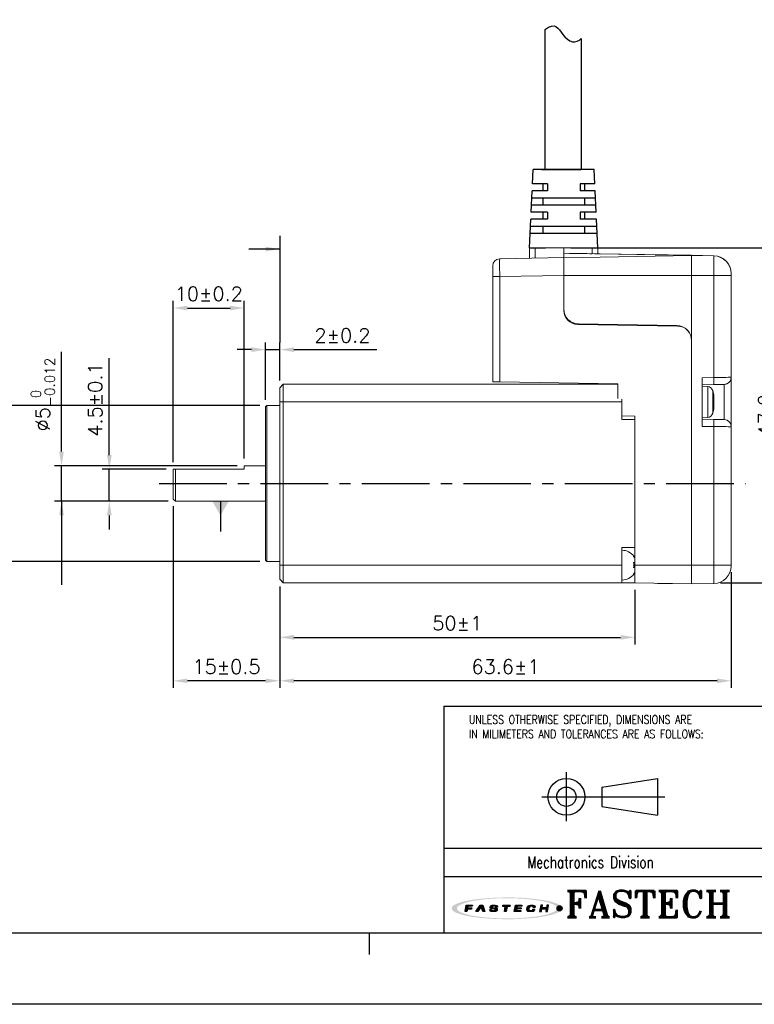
# Model space of a CAD drawing. Header units: millimetres. Extents: x 0 to 297, y 0 to 210.
# Tile 2 of 4: x 99 to 203, y 0 to 139. Entities that reach past the tile are written whole.
import ezdxf

# ---------------------------------------------------------------- set-up
doc = ezdxf.new("R2010")
doc.units = ezdxf.units.MM
doc.header["$PDSIZE"] = -1
doc.linetypes.add('CENTER2', pattern=[28.575, 19.05, -3.175, 3.175, -3.175])
for name, color, linetype in [('LAYER_2', 1, 'Continuous'), ('LAYER_4', 3, 'Continuous'), ('SHEET', 1, 'Continuous')]:
    doc.layers.add(name, color=color, linetype=linetype)
doc.styles.add('SHEET1', font='ROMANS.SHX', dxfattribs={"width": 0.8, "height": 3})
doc.styles.add('SHEET3', font='ROMANT.SHX', dxfattribs={"height": 3})
doc.styles.get("Standard").update_dxf_attribs({"font": 'txt.shx', "bigfont": 'whgtxt.shx'})
doc.dimstyles.new('ISO-25', dxfattribs={"dimtxt": 2.5, "dimasz": 2.5, "dimexe": 1.25, "dimexo": 0.625, "dimtad": 1, "dimtxsty": 'Standard', "dimcen": 2.5, "dimadec": 0, "dimazin": 0, "dimtfac": 1, "dimtmove": 0, "dimatfit": 3, "dimfxl": 0, "dimarcsym": 0})

# ---------------------------------------------------------------- blocks, each defined once
blk = doc.blocks.new('AI9-BLK2')
at = {"layer": 'LAYER_4'}
h = blk.add_hatch(color=12, dxfattribs=at)
edge = h.paths.add_edge_path()
edge.add_spline(control_points=[(66.5, 0), (66.5, -3.5), (61.3, -5.3), (58.7, -6.3), (52, -8.8), (44.8, -10), (37.7, -11), (17.3, -13.9), (-3.7, -14.1), (-24.3, -12.5), (-32.9, -11.8), (-41.6, -10.8), (-50, -8.9), (-54.9, -7.7), (-60.6, -6.4), (-64.7, -3.2), (-73, 3.4), (-52.4, 8.3), (-49.2, 9), (-40.6, 10.9), (-31.8, 11.9), (-23.1, 12.6), (-12.4, 13.4), (-1.5, 13.6), (9.2, 13.3), (19.1, 13), (29, 12.3), (38.8, 10.9), (45.7, 9.9), (52.7, 8.7), (59.3, 6.1), (61.8, 5.2), (66.5, 3.3), (66.5, 0), (66.6, -0.8), (73.6, -0.7), (73.6, 0), (73.5, 3.5), (68.7, 5.4), (66.1, 6.4), (59.6, 9), (52.6, 10.3), (45.8, 11.3), (24.9, 14.6), (3.4, 15.1), (-17.7, 14), (-27.4, 13.6), (-37.2, 12.7), (-46.8, 11.2), (-53.5, 10.1), (-60.4, 8.7), (-66.7, 6.1), (-69.1, 5.1), (-73.9, 3.1), (-73.6, -0.3), (-73.4, -3.7), (-68.1, -5.6), (-65.5, -6.6), (-58.9, -9.2), (-51.8, -10.4), (-44.8, -11.5), (-35, -13), (-25, -13.7), (-15.1, -14.2), (5.8, -15), (27.1, -14.4), (47.8, -11), (54.2, -9.9), (60.6, -8.6), (66.6, -6.1), (69.1, -5.1), (73.5, -3.2), (73.6, 0), (73.6, 0.8), (66.6, 0.9), (66.5, 0)], knot_values=[0, 0, 0, 0, 1, 1, 1, 2, 2, 2, 3, 3, 3, 4, 4, 4, 5, 5, 5, 6, 6, 6, 7, 7, 7, 8, 8, 8, 9, 9, 9, 10, 10, 10, 11, 11, 11, 12, 12, 12, 13, 13, 13, 14, 14, 14, 15, 15, 15, 16, 16, 16, 17, 17, 17, 18, 18, 18, 19, 19, 19, 20, 20, 20, 21, 21, 21, 22, 22, 22, 23, 23, 23, 24, 24, 24, 25, 25, 25, 25], degree=3, periodic=0)
blk = doc.blocks.new('AI9-BLK1')
at = {"layer": 'LAYER_4', "color": 7}
blk.add_blockref('AI9-BLK2', (0, 0), dxfattribs=at)
blk = doc.blocks.new('AI9-BLK3')
at = {"layer": 'LAYER_2'}
for points in [[(-55.6, -4.3), (-54.1, 4.2), (-45.8, 4.1), (-46, 2.8), (-51.9, 2.8), (-52.2, 0.7), (-46.8, 0.6), (-47, -0.8), (-52.4, -0.8), (-53.1, -4.3)], [(-41.4, -4.2), (-35.7, 4.2), (-32.1, 4.2), (-29.5, -4.1), (-32.2, -4.1), (-34.2, 2.7), (-38.7, -4.2)], [(-5.3, 4.2), (4.3, 4.1), (4.1, 2.7), (0.4, 2.7), (-0.8, -4.2), (-3.2, -4.2), (-2.1, 2.7), (-5.6, 2.7)], [(11.4, 4.2), (20, 4.1), (19.8, 2.8), (13.7, 2.8), (13.4, 0.8), (19, 0.7), (18.8, -0.6), (13.1, -0.6), (12.7, -2.7), (18.7, -2.8), (18.5, -4.2), (9.9, -4.2)], [(45, 4.2), (43.5, -4.1), (46, -4.2), (46.6, -0.6), (52.3, -0.7), (51.7, -4.2), (54.1, -4.2), (55.6, 4.2), (53.1, 4.2), (52.5, 0.8), (46.9, 0.8), (47.5, 4.2)]]:
    blk.add_hatch(color=12, dxfattribs=at).paths.add_polyline_path(points)
h = blk.add_hatch(color=12, dxfattribs=at)
edge = h.paths.add_edge_path()
edge.add_spline(control_points=[(-15.2, -1.5), (-15.2, -2.9), (-16.3, -2.9), (-17.5, -2.9), (-17.7, -2.9), (-18.2, -2.9), (-18.5, -2.9), (-20, -2.9), (-20.4, -2.7), (-20.4, -2.1), (-20.4, -1.9), (-20.4, -1.4), (-20.4, -1.4), (-20.4, -1.4), (-22.9, -1.4), (-22.9, -1.4), (-22.9, -1.4), (-22.9, -2.3), (-22.9, -2.5), (-22.9, -3.9), (-21.3, -4.3), (-19.8, -4.3), (-19.5, -4.3), (-17.1, -4.3), (-16.9, -4.3), (-14.1, -4.3), (-12.8, -3.1), (-12.8, -1.8), (-12.8, -1.7), (-12.8, -1.1), (-12.8, -1), (-12.8, 0.2), (-14.1, 0.7), (-16.1, 0.7), (-16.3, 0.7), (-17.5, 0.7), (-17.7, 0.7), (-19.1, 0.7), (-19.7, 0.9), (-19.6, 1.9), (-19.5, 2.9), (-18.4, 2.9), (-17.8, 2.9), (-17.6, 2.9), (-16.5, 2.9), (-16.2, 2.9), (-15, 2.9), (-14.8, 2.6), (-14.8, 2.3), (-14.8, 2.1), (-14.9, 1.7), (-14.9, 1.7), (-14.9, 1.7), (-12.3, 1.6), (-12.3, 1.6), (-12.3, 1.6), (-12.3, 2.6), (-12.3, 2.8), (-12.3, 3.9), (-14.1, 4.3), (-15.7, 4.3), (-16.8, 4.3), (-17.9, 4.3), (-18.2, 4.3), (-20.4, 4.3), (-22, 3.6), (-22.1, 2), (-22.1, 1.8), (-22.1, 1.3), (-22.1, 1.1), (-22.2, -0.1), (-20.7, -0.6), (-19.2, -0.6), (-19, -0.6), (-17.3, -0.7), (-17.1, -0.7), (-15.5, -0.7), (-15.2, -1.1), (-15.2, -1.5)], knot_values=[0, 0, 0, 0, 1, 1, 1, 2, 2, 2, 3, 3, 3, 4, 4, 4, 5, 5, 5, 6, 6, 6, 7, 7, 7, 8, 8, 8, 9, 9, 9, 10, 10, 10, 11, 11, 11, 12, 12, 12, 13, 13, 13, 14, 14, 14, 15, 15, 15, 16, 16, 16, 17, 17, 17, 18, 18, 18, 19, 19, 19, 20, 20, 20, 21, 21, 21, 22, 22, 22, 23, 23, 23, 24, 24, 24, 25, 25, 25, 26, 26, 26, 26], degree=3, periodic=0)
h = blk.add_hatch(color=12, dxfattribs=at)
edge = h.paths.add_edge_path()
edge.add_spline(control_points=[(35, 1.4), (35, 1.4), (37.4, 1.4), (37.4, 1.4), (37.4, 1.4), (37.5, 2), (37.5, 2.4), (37.5, 3.1), (37.3, 4.2), (34.5, 4.2), (34.2, 4.2), (32.2, 4.2), (31.6, 4.2), (28.5, 4.3), (27.4, 2.7), (27.2, 1.5), (27.1, 1), (26.8, -0.6), (26.7, -1.2), (26.5, -2.6), (26.6, -4.3), (30.1, -4.3), (30.5, -4.3), (31.7, -4.3), (32.2, -4.3), (34.9, -4.3), (36.6, -4), (36.9, -2.3), (36.9, -1.9), (37, -1.1), (37, -1.1), (37, -1.1), (34.6, -1.1), (34.6, -1.1), (34.6, -1.1), (34.6, -1.6), (34.6, -1.7), (34.4, -2.5), (33.8, -2.8), (32.5, -2.8), (32.2, -2.8), (31.2, -2.8), (30.8, -2.8), (29.4, -2.8), (29.1, -2.3), (29.2, -1.4), (29.2, -1), (29.5, 0.7), (29.5, 1.1), (29.8, 2.5), (30.7, 2.8), (31.7, 2.8), (32.2, 2.8), (33.4, 2.8), (33.7, 2.8), (34.7, 2.8), (35.1, 2.5), (35.1, 1.9), (35, 1.7), (35, 1.4), (35, 1.4)], knot_values=[0, 0, 0, 0, 1, 1, 1, 2, 2, 2, 3, 3, 3, 4, 4, 4, 5, 5, 5, 6, 6, 6, 7, 7, 7, 8, 8, 8, 9, 9, 9, 10, 10, 10, 11, 11, 11, 12, 12, 12, 13, 13, 13, 14, 14, 14, 15, 15, 15, 16, 16, 16, 17, 17, 17, 18, 18, 18, 19, 19, 19, 20, 20, 20, 20], degree=3, periodic=0)
at = {"layer": 'LAYER_2', "color": 12}
for points in [[(-55.6, -4.3), (-54.1, 4.2), (-45.8, 4.1), (-46, 2.8), (-51.9, 2.8), (-52.2, 0.7), (-46.8, 0.6), (-47, -0.8), (-52.4, -0.8), (-53.1, -4.3)], [(-41.4, -4.2), (-35.7, 4.2), (-32.1, 4.2), (-29.5, -4.1), (-32.2, -4.1), (-34.2, 2.7), (-38.7, -4.2)], [(-5.3, 4.2), (4.3, 4.1), (4.1, 2.7), (0.4, 2.7), (-0.8, -4.2), (-3.2, -4.2), (-2.1, 2.7), (-5.6, 2.7)], [(11.4, 4.2), (20, 4.1), (19.8, 2.8), (13.7, 2.8), (13.4, 0.8), (19, 0.7), (18.8, -0.6), (13.1, -0.6), (12.7, -2.7), (18.7, -2.8), (18.5, -4.2), (9.9, -4.2)], [(45, 4.2), (43.5, -4.1), (46, -4.2), (46.6, -0.6), (52.3, -0.7), (51.7, -4.2), (54.1, -4.2), (55.6, 4.2), (53.1, 4.2), (52.5, 0.8), (46.9, 0.8), (47.5, 4.2)]]:
    blk.add_lwpolyline(points, close=True, dxfattribs=at)
for points, knots in [([(-15.2, -1.5), (-15.2, -2.9), (-16.3, -2.9), (-17.5, -2.9), (-17.7, -2.9), (-18.2, -2.9), (-18.5, -2.9), (-20, -2.9), (-20.4, -2.7), (-20.4, -2.1), (-20.4, -1.9), (-20.4, -1.4), (-20.4, -1.4), (-20.4, -1.4), (-22.9, -1.4), (-22.9, -1.4), (-22.9, -1.4), (-22.9, -2.3), (-22.9, -2.5), (-22.9, -3.9), (-21.3, -4.3), (-19.8, -4.3), (-19.5, -4.3), (-17.1, -4.3), (-16.9, -4.3), (-14.1, -4.3), (-12.8, -3.1), (-12.8, -1.8), (-12.8, -1.7), (-12.8, -1.1), (-12.8, -1), (-12.8, 0.2), (-14.1, 0.7), (-16.1, 0.7), (-16.3, 0.7), (-17.5, 0.7), (-17.7, 0.7), (-19.1, 0.7), (-19.7, 0.9), (-19.6, 1.9), (-19.5, 2.9), (-18.4, 2.9), (-17.8, 2.9), (-17.6, 2.9), (-16.5, 2.9), (-16.2, 2.9), (-15, 2.9), (-14.8, 2.6), (-14.8, 2.3), (-14.8, 2.1), (-14.9, 1.7), (-14.9, 1.7), (-14.9, 1.7), (-12.3, 1.6), (-12.3, 1.6), (-12.3, 1.6), (-12.3, 2.6), (-12.3, 2.8), (-12.3, 3.9), (-14.1, 4.3), (-15.7, 4.3), (-16.8, 4.3), (-17.9, 4.3), (-18.2, 4.3), (-20.4, 4.3), (-22, 3.6), (-22.1, 2), (-22.1, 1.8), (-22.1, 1.3), (-22.1, 1.1), (-22.2, -0.1), (-20.7, -0.6), (-19.2, -0.6), (-19, -0.6), (-17.3, -0.7), (-17.1, -0.7), (-15.5, -0.7), (-15.2, -1.1), (-15.2, -1.5)], [0, 0, 0, 0, 1, 1, 1, 2, 2, 2, 3, 3, 3, 4, 4, 4, 5, 5, 5, 6, 6, 6, 7, 7, 7, 8, 8, 8, 9, 9, 9, 10, 10, 10, 11, 11, 11, 12, 12, 12, 13, 13, 13, 14, 14, 14, 15, 15, 15, 16, 16, 16, 17, 17, 17, 18, 18, 18, 19, 19, 19, 20, 20, 20, 21, 21, 21, 22, 22, 22, 23, 23, 23, 24, 24, 24, 25, 25, 25, 26, 26, 26, 26]), ([(35, 1.4), (35, 1.4), (37.4, 1.4), (37.4, 1.4), (37.4, 1.4), (37.5, 2), (37.5, 2.4), (37.5, 3.1), (37.3, 4.2), (34.5, 4.2), (34.2, 4.2), (32.2, 4.2), (31.6, 4.2), (28.5, 4.3), (27.4, 2.7), (27.2, 1.5), (27.1, 1), (26.8, -0.6), (26.7, -1.2), (26.5, -2.6), (26.6, -4.3), (30.1, -4.3), (30.5, -4.3), (31.7, -4.3), (32.2, -4.3), (34.9, -4.3), (36.6, -4), (36.9, -2.3), (36.9, -1.9), (37, -1.1), (37, -1.1), (37, -1.1), (34.6, -1.1), (34.6, -1.1), (34.6, -1.1), (34.6, -1.6), (34.6, -1.7), (34.4, -2.5), (33.8, -2.8), (32.5, -2.8), (32.2, -2.8), (31.2, -2.8), (30.8, -2.8), (29.4, -2.8), (29.1, -2.3), (29.2, -1.4), (29.2, -1), (29.5, 0.7), (29.5, 1.1), (29.8, 2.5), (30.7, 2.8), (31.7, 2.8), (32.2, 2.8), (33.4, 2.8), (33.7, 2.8), (34.7, 2.8), (35.1, 2.5), (35.1, 1.9), (35, 1.7), (35, 1.4), (35, 1.4)], [0, 0, 0, 0, 1, 1, 1, 2, 2, 2, 3, 3, 3, 4, 4, 4, 5, 5, 5, 6, 6, 6, 7, 7, 7, 8, 8, 8, 9, 9, 9, 10, 10, 10, 11, 11, 11, 12, 12, 12, 13, 13, 13, 14, 14, 14, 15, 15, 15, 16, 16, 16, 17, 17, 17, 18, 18, 18, 19, 19, 19, 20, 20, 20, 20])]:
    blk.add_open_spline(points, degree=3, knots=knots, dxfattribs=at)
blk = doc.blocks.new('*D34')
at = {"color": 8, "lineweight": -2}
for p, q in [((120.91, 76.38), (120.91, 99.1)), ((130.91, 76.88), (130.91, 99.1)), ((122.91, 98.1), (128.91, 98.1))]:
    blk.add_line(p, q, dxfattribs=at)
at = {"color": 8}
for points in [[(122.91, 98.43), (122.91, 97.77), (120.91, 98.1)], [(128.91, 98.43), (128.91, 97.77), (130.91, 98.1)]]:
    blk.add_solid(points, dxfattribs=at)
at = {"layer": 'Defpoints', "color": 0}
for p in [(130.91, 98.1), (120.91, 75.38), (130.91, 75.88)]:
    blk.add_point(p, dxfattribs=at)
at = {"color": 3, "insert": (125.91, 100.1), "char_height": 2, "attachment_point": 5}
blk.add_mtext('\\A1;10±0.2', dxfattribs=at)
blk = doc.blocks.new('*D35')
at = {"color": 8, "lineweight": -2}
for p, q in [((133.91, 85.18), (133.91, 93.24)), ((135.91, 87.88), (135.91, 93.24)), ((131.91, 92.24), (129.91, 92.24)), ((133.91, 92.24), (135.91, 92.24)), ((137.91, 92.24), (149.58, 92.24))]:
    blk.add_line(p, q, dxfattribs=at)
at = {"color": 8}
for points in [[(131.91, 92.57), (131.91, 91.91), (133.91, 92.24)], [(137.91, 92.57), (137.91, 91.91), (135.91, 92.24)]]:
    blk.add_solid(points, dxfattribs=at)
at = {"layer": 'Defpoints', "color": 0}
for p in [(135.91, 92.24), (135.91, 86.88), (133.91, 84.18)]:
    blk.add_point(p, dxfattribs=at)
at = {"color": 3, "insert": (144.74, 94.24), "char_height": 2, "attachment_point": 5}
blk.add_mtext('\\A1;2±0.2', dxfattribs=at)
blk = doc.blocks.new('*D36')
at = {"color": 8, "lineweight": -2}
for p, q in [((120.91, 70.18), (120.91, 44.58)), ((135.91, 58.88), (135.91, 44.58)), ((133.91, 45.58), (122.91, 45.58))]:
    blk.add_line(p, q, dxfattribs=at)
at = {"color": 8}
for points in [[(122.91, 45.91), (122.91, 45.25), (120.91, 45.58)], [(133.91, 45.91), (133.91, 45.25), (135.91, 45.58)]]:
    blk.add_solid(points, dxfattribs=at)
at = {"layer": 'Defpoints', "color": 0}
for p in [(120.91, 71.18), (135.91, 59.88), (120.91, 45.58)]:
    blk.add_point(p, dxfattribs=at)
at = {"color": 3, "insert": (128.41, 47.58), "char_height": 2, "attachment_point": 5}
blk.add_mtext('\\A1;15±0.5', dxfattribs=at)
blk = doc.blocks.new('*D37')
at = {"color": 8, "lineweight": -2}
for p, q in [((135.91, 58.88), (135.91, 50.7)), ((185.91, 58.38), (185.91, 50.7)), ((137.91, 51.7), (183.91, 51.7))]:
    blk.add_line(p, q, dxfattribs=at)
at = {"color": 8}
for points in [[(137.91, 52.04), (137.91, 51.37), (135.91, 51.7)], [(183.91, 52.04), (183.91, 51.37), (185.91, 51.7)]]:
    blk.add_solid(points, dxfattribs=at)
at = {"layer": 'Defpoints', "color": 0}
for p in [(135.91, 59.88), (185.91, 59.38), (185.91, 51.7)]:
    blk.add_point(p, dxfattribs=at)
at = {"color": 3, "insert": (160.91, 53.7), "char_height": 2, "attachment_point": 5}
blk.add_mtext('\\A1;50±1', dxfattribs=at)
blk = doc.blocks.new('*D38')
at = {"color": 8, "lineweight": -2}
for p, q in [((111.9, 77.38), (111.9, 91.04)), ((119.91, 75.38), (110.9, 75.38)), ((111.9, 70.88), (111.9, 75.38)), ((120.21, 70.88), (110.9, 70.88)), ((111.9, 68.88), (111.9, 66.88))]:
    blk.add_line(p, q, dxfattribs=at)
at = {"color": 8}
for points in [[(111.57, 77.38), (112.24, 77.38), (111.9, 75.38)], [(111.57, 68.88), (112.24, 68.88), (111.9, 70.88)]]:
    blk.add_solid(points, dxfattribs=at)
at = {"layer": 'Defpoints', "color": 0}
for p in [(111.9, 75.38), (120.91, 75.38), (121.21, 70.88)]:
    blk.add_point(p, dxfattribs=at)
at = {"color": 3, "insert": (109.9, 85.21), "char_height": 2, "attachment_point": 5, "rotation": 90}
blk.add_mtext('\\A1;4.5±0.1', dxfattribs=at)
blk = doc.blocks.new('*D39')
at = {"color": 8, "lineweight": -2}
for p, q in [((105.17, 77.88), (105.17, 91.94)), ((129.91, 75.88), (104.17, 75.88)), ((105.17, 70.88), (105.17, 75.88)), ((120.21, 70.88), (104.17, 70.88)), ((105.17, 68.88), (105.17, 66.88))]:
    blk.add_line(p, q, dxfattribs=at)
at = {"color": 8}
for points in [[(104.84, 77.88), (105.5, 77.88), (105.17, 75.88)], [(104.84, 68.88), (105.5, 68.88), (105.17, 70.88)]]:
    blk.add_solid(points, dxfattribs=at)
at = {"layer": 'Defpoints', "color": 0}
for p in [(105.17, 75.88), (130.91, 75.88), (121.21, 70.88)]:
    blk.add_point(p, dxfattribs=at)
at = {"color": 3, "insert": (102.54, 85.91), "char_height": 2, "attachment_point": 5, "rotation": 90}
blk.add_mtext('\\A1;%%C5{\\H1.400000;\\S 0^ -0.012;}', dxfattribs=at)
blk = doc.blocks.new('*D40')
at = {"color": 8, "lineweight": -2}
for p, q in [((133.11, 84.38), (96.58, 84.38)), ((97.58, 64.38), (97.58, 82.38)), ((133.11, 62.38), (96.58, 62.38))]:
    blk.add_line(p, q, dxfattribs=at)
at = {"color": 8}
for points in [[(97.25, 82.38), (97.92, 82.38), (97.58, 84.38)], [(97.25, 64.38), (97.92, 64.38), (97.58, 62.38)]]:
    blk.add_solid(points, dxfattribs=at)
at = {"layer": 'Defpoints', "color": 0}
for p in [(97.58, 84.38), (134.11, 84.38), (134.11, 62.38)]:
    blk.add_point(p, dxfattribs=at)
at = {"color": 3, "insert": (94.95, 73.38), "char_height": 2, "attachment_point": 5, "rotation": 90}
blk.add_mtext('\\A1;%%C22{\\H1.400000;\\S 0^ -0.05;}', dxfattribs=at)
blk = doc.blocks.new('*D41')
at = {"color": 8, "lineweight": -2}
for p, q in [((199.51, 60.88), (199.51, 44.58)), ((135.91, 58.88), (135.91, 44.58)), ((197.51, 45.58), (137.91, 45.58))]:
    blk.add_line(p, q, dxfattribs=at)
at = {"color": 8}
for points in [[(137.91, 45.91), (137.91, 45.25), (135.91, 45.58)], [(197.51, 45.91), (197.51, 45.25), (199.51, 45.58)]]:
    blk.add_solid(points, dxfattribs=at)
at = {"layer": 'Defpoints', "color": 0}
for p in [(199.51, 61.88), (135.91, 59.88), (135.91, 45.58)]:
    blk.add_point(p, dxfattribs=at)
at = {"color": 3, "insert": (167.71, 47.58), "char_height": 2, "attachment_point": 5}
blk.add_mtext('\\A1;63.6±1', dxfattribs=at)
blk = doc.blocks.new('*D42')
at = {"color": 8, "lineweight": -2}
for p, q in [((176.91, 106.6), (207.34, 106.6)), ((206.34, 104.6), (206.34, 61.38)), ((198.01, 59.38), (207.34, 59.38))]:
    blk.add_line(p, q, dxfattribs=at)
at = {"color": 8}
for points in [[(206.01, 104.6), (206.67, 104.6), (206.34, 106.6)], [(206.01, 61.38), (206.67, 61.38), (206.34, 59.38)]]:
    blk.add_solid(points, dxfattribs=at)
at = {"layer": 'Defpoints', "color": 0}
for p in [(175.91, 106.6), (197.01, 59.38), (206.34, 59.38)]:
    blk.add_point(p, dxfattribs=at)
at = {"color": 3, "insert": (204.34, 82.99), "char_height": 2, "attachment_point": 5, "rotation": 90}
blk.add_mtext('\\A1;47.2', dxfattribs=at)

msp = doc.modelspace()

# ---------------------------------------------------------------- hatches: boundary and pattern name
h = msp.add_hatch(color=1)
edge = h.paths.add_edge_path()
edge.add_arc((175.3273, 13.5263), 0.3631, 0, 360)

# ---------------------------------------------------------------- linework, layer by layer
at = {"color": 0}
for p, q in [((173.2654, 137.2868), (173.3531, 137.3697)), ((173.3531, 137.3697), (173.7573, 137.6564)), ((173.7573, 137.6564), (174.1665, 137.8342)), ((174.1665, 137.8342), (174.5522, 137.8569)), ((174.5522, 137.8569), (174.8189, 137.7473)), ((174.8189, 137.7473), (175.0647, 137.5452)), ((175.0647, 137.5452), (175.2993, 137.2777)), ((175.2993, 137.2777), (175.5333, 136.9717)), ((175.5333, 136.9717), (175.7776, 136.6546)), ((175.7776, 136.6546), (176.0875, 136.3004)), ((176.0875, 136.3004), (176.4201, 135.9927)), ((176.4201, 135.9927), (176.7691, 135.7559)), ((178.1167, 135.8564), (178.3778, 136.0711)), ((176.7691, 135.7559), (177.1295, 135.6143)), ((177.1295, 135.6143), (177.4956, 135.5925)), ((177.4956, 135.5925), (177.8112, 135.6823)), ((177.8112, 135.6823), (178.1167, 135.8564))]:
    msp.add_line(p, q, dxfattribs=at)
for p, q in [((173.2654, 137.2868), (173.2654, 117.6029)), ((178.3778, 136.0711), (178.3778, 117.6029)), ((171.5186, 115.6029), (171.6095, 117.6029)), ((180.2095, 117.6029), (171.6095, 117.6029)), ((178.0595, 117.6029), (172.7595, 117.6029)), ((178.2657, 117.6029), (173.1775, 117.6029)), ((173.2654, 117.6029), (178.3778, 117.6029)), ((175.8657, 117.6029), (178.0595, 117.6029)), ((180.3004, 115.6029), (180.2095, 117.6029)), ((173.6095, 115.6029), (171.5186, 115.6029)), ((173.6095, 115.6029), (171.5186, 115.6029)), ((172.9595, 115.6029), (172.9595, 114.6029)), ((173.6095, 115.6029), (173.6095, 114.6029)), ((180.3004, 115.6029), (178.2095, 115.6029)), ((178.2095, 115.6029), (178.2095, 114.6029)), ((178.8595, 115.6029), (178.8595, 114.6029)), ((171.3368, 111.6029), (171.4732, 114.6029)), ((173.6095, 114.6029), (171.4732, 114.6029)), ((173.6095, 114.6029), (171.4732, 114.6029)), ((180.3459, 114.6029), (178.2095, 114.6029)), ((180.4823, 111.6029), (180.3459, 114.6029)), ((180.4368, 112.6029), (171.3823, 112.6029)), ((180.3914, 113.6029), (171.4277, 113.6029)), ((172.9595, 113.6029), (172.9595, 112.6029)), ((178.8595, 113.6029), (178.8595, 112.6029)), ((173.6095, 111.6029), (171.3368, 111.6029)), ((172.9595, 111.6029), (172.9595, 110.6029)), ((173.6095, 111.6029), (173.6095, 110.6029)), ((180.4823, 111.6029), (178.2095, 111.6029)), ((178.2095, 111.6029), (178.2095, 110.6029)), ((178.8595, 111.6029), (178.8595, 110.6029)), ((171.1095, 106.6029), (171.2914, 110.6029)), ((180.5732, 109.6029), (171.2459, 109.6029)), ((173.6095, 110.6029), (171.2914, 110.6029)), ((172.9595, 109.6029), (172.9595, 108.6029)), ((180.5277, 110.6029), (178.2095, 110.6029)), ((178.8595, 109.6029), (178.8595, 108.6029)), ((180.7095, 106.6029), (180.5277, 110.6029)), ((180.6186, 108.6029), (171.2004, 108.6029))]:
    msp.add_line(p, q)
at = {"lineweight": 35}
msp.add_line((172.7595, 117.6029), (175.8657, 117.6029), dxfattribs=at)
at = {"color": 8}
msp.add_line((135.9095, 108.2914), (135.9095, 93.2399), dxfattribs=at)
at = {"color": 7, "linetype": 'Continuous', "lineweight": 15}
for p, q in [((171.9095, 106.603), (171.1095, 106.603)), ((171.1095, 106.5192), (171.1095, 105.119)), ((171.9095, 106.603), (179.9095, 106.603)), ((171.9095, 106.5331), (171.9095, 105.1329)), ((175.9095, 106.603), (175.9095, 106.5927)), ((175.9095, 106.5927), (175.9095, 106.5926)), ((175.9095, 106.5926), (175.9095, 105.8208)), ((175.9095, 105.8208), (175.9095, 105.8196)), ((175.9095, 105.8196), (193.9095, 105.5047)), ((175.9095, 105.2028), (175.9095, 105.8196)), ((175.9095, 105.1912), (193.9095, 105.5047)), ((193.9095, 105.5044), (175.9095, 105.1902)), ((177.9095, 106.566), (177.9095, 106.5691)), ((180.7095, 106.603), (179.9095, 106.603)), ((179.9095, 105.7554), (179.9095, 106.5272)), ((180.7095, 105.7532), (180.7095, 106.5251)), ((193.9095, 105.5286), (180.7095, 105.7585)), ((193.9095, 105.5295), (193.8832, 105.529)), ((193.9095, 105.5295), (193.9095, 105.5286)), ((197.0532, 105.4746), (193.9095, 105.5295)), ((193.9095, 105.5047), (193.9095, 105.5044)), ((197.0532, 105.4495), (193.9095, 105.5044)), ((197.0532, 105.4495), (197.0532, 105.4746)), ((166.8921, 105.0454), (175.9095, 105.2028)), ((175.9095, 102.7031), (175.9095, 105.2028)), ((193.9095, 105.0293), (193.9095, 104.6786)), ((193.9095, 104.6786), (193.9095, 103.7667)), ((165.9095, 102.5457), (165.9095, 104.0455)), ((175.9095, 102.7031), (166.8921, 102.5457)), ((193.9095, 102.6874), (175.9095, 102.6878)), ((175.9095, 97.9795), (175.9095, 102.6878)), ((193.9095, 103.7667), (193.9095, 102.6874)), ((197.0532, 102.6875), (193.9095, 102.6874)), ((193.9095, 102.6874), (193.9095, 93.5376)), ((197.0532, 88.3186), (197.0532, 102.6875)), ((199.5095, 102.975), (199.5095, 102.9499)), ((199.5095, 102.6903), (199.5095, 88.3471)), ((166.8921, 102.5457), (165.9095, 102.5457)), ((165.9095, 87.7264), (165.9095, 102.5457)), ((166.8921, 102.5457), (166.8921, 87.7093)), ((175.9095, 97.9795), (175.9095, 97.7965)), ((176.5056, 96.3721), (176.6597, 96.3707)), ((191.9444, 95.5512), (177.8746, 95.7968)), ((191.8462, 95.6373), (177.9729, 95.8797)), ((185.0095, 95.6723), (185.0095, 95.7568)), ((192.5484, 95.4468), (192.6869, 95.4456)), ((193.9095, 93.5376), (193.9095, 73.3695)), ((166.8921, 87.7093), (183.5095, 87.4192)), ((178.9095, 87.3773), (178.9095, 87.4995)), ((183.5095, 85.3331), (183.5095, 87.4192)), ((195.4095, 88.2899), (197.0532, 88.3186)), ((195.4095, 88.2899), (195.4095, 81.4333)), ((199.5095, 88.3472), (199.5095, 81.3818)), ((136.4095, 87.3773), (135.9095, 86.8773)), ((135.9095, 86.8773), (135.9095, 84.8773)), ((183.5095, 87.3773), (136.4095, 87.3773)), ((136.4095, 87.3773), (136.4095, 84.8773)), ((197.0532, 87.3199), (195.4095, 87.2912)), ((196.1915, 87.0461), (195.4095, 87.1145)), ((198.527, 82.3817), (198.527, 87.3474)), ((135.9095, 84.8773), (135.9095, 61.8773)), ((136.4095, 84.8773), (135.9095, 84.8773)), ((136.4095, 84.8773), (136.4095, 61.8773)), ((184.1095, 84.8773), (136.4095, 84.8773)), ((184.1095, 85.2724), (184.1095, 84.8773)), ((184.1095, 84.8773), (184.1095, 82.3773)), ((197.0767, 85.3419), (197.0767, 85.4893)), ((197.0767, 85.2709), (197.0767, 84.9158)), ((197.0767, 84.4581), (197.0767, 84.8132)), ((134.1095, 84.3773), (133.9095, 84.1773)), ((133.9095, 84.1773), (133.9095, 73.3773)), ((135.9095, 84.3773), (134.1095, 84.3773)), ((134.1095, 84.3773), (134.1095, 73.3773)), ((197.0767, 84.4581), (196.9746, 84.4657)), ((197.0767, 84.3872), (196.9746, 84.3903)), ((197.069, 84.387), (197.0767, 84.4581)), ((197.0767, 84.3872), (197.0767, 84.2397)), ((184.1095, 82.9087), (185.9095, 82.8773)), ((184.1095, 82.3773), (185.9095, 82.3773)), ((185.9095, 82.8773), (185.9095, 61.8773)), ((185.9095, 64.3773), (185.9095, 82.3773)), ((195.4095, 82.6145), (196.1915, 82.6829)), ((195.4095, 82.4361), (198.527, 82.3817)), ((195.4095, 82.4343), (197.0532, 82.4056)), ((198.527, 82.3816), (198.527, 82.3817)), ((197.0532, 81.4047), (195.4095, 81.4333)), ((197.0532, 61.8617), (197.0532, 81.4047)), ((199.5095, 81.3818), (199.5095, 81.3817)), ((199.5095, 81.3817), (199.5095, 61.8644)), ((120.9095, 75.3773), (121.2095, 75.3773)), ((120.9095, 71.1773), (120.9095, 75.3773)), ((121.2095, 75.3773), (130.9095, 75.3773)), ((121.2095, 70.8773), (121.2095, 75.3773)), ((130.9095, 75.8773), (133.9095, 75.8773)), ((130.9095, 75.3773), (130.9095, 75.8773)), ((133.9095, 73.3773), (133.9095, 62.5773)), ((134.1095, 73.3773), (134.1095, 62.3773)), ((193.9095, 73.3695), (193.9095, 61.8773)), ((121.2095, 70.8773), (120.9095, 71.1773)), ((133.9095, 70.8773), (121.2095, 70.8773)), ((184.1095, 64.3773), (185.9095, 64.3773)), ((184.1095, 61.8773), (184.1095, 64.3773)), ((133.9095, 62.5773), (134.1095, 62.3773)), ((185.7603, 63.1273), (185.797, 63.1273)), ((134.1095, 62.3773), (135.9095, 62.3773)), ((135.9095, 61.8773), (135.9095, 59.8773)), ((135.9095, 61.8773), (136.4095, 61.8773)), ((136.4095, 61.8773), (136.4095, 59.3773)), ((136.4095, 61.8773), (184.1095, 61.8773)), ((184.1095, 61.8773), (184.1095, 59.3773)), ((185.7603, 62.2273), (185.9095, 62.2273)), ((185.9095, 61.5273), (185.7603, 61.5273)), ((193.9095, 61.8773), (185.9095, 61.8773)), ((185.9095, 61.8773), (185.9095, 59.3773)), ((193.9095, 61.8773), (193.9095, 60.0034)), ((197.0532, 61.8617), (193.9095, 61.8616)), ((197.0532, 59.2798), (197.0532, 61.8617)), ((199.5095, 61.8644), (199.5095, 61.7794)), ((135.9095, 59.8773), (136.4095, 59.3773)), ((185.797, 60.6273), (185.7603, 60.6273)), ((193.9095, 60.0034), (193.9095, 59.2249)), ((136.4095, 59.3773), (184.1095, 59.3773)), ((184.1095, 59.3773), (185.9095, 59.3773)), ((193.9095, 59.2377), (185.9095, 59.3773)), ((189.1095, 59.2752), (189.1095, 59.3215)), ((189.1095, 59.2752), (193.9095, 59.2332)), ((197.0532, 59.2798), (193.9095, 59.2249))]:
    msp.add_line(p, q, dxfattribs=at)
at = {"color": 8, "linetype": 'Continuous', "lineweight": 15}
for p, q in [((196.1915, 87.0461), (196.1915, 82.6829)), ((196.8929, 86.4622), (196.8929, 83.2669))]:
    msp.add_line(p, q, dxfattribs=at)
at = {"color": 1, "linetype": 'CENTER2', "ltscale": 0.5}
msp.add_line((118.9095, 73.3773), (201.5095, 73.3773), dxfattribs=at)
at = {"color": 4}
msp.add_line((148.5, 10), (148.5, 7), dxfattribs=at)
at = {"color": 6}
msp.add_lwpolyline([(0, 210), (297, 210), (297, 0), (0, 0)], close=True, dxfattribs=at)
at = {"color": 4}
msp.add_lwpolyline([(10, 200), (287, 200), (287, 10), (10, 10)], close=True, dxfattribs=at)
at = {"color": 7, "linetype": 'Continuous', "lineweight": 15, "flags": 128}
for points in [[(171.9095, 106.5331), (171.7039, 106.5296), (171.3898, 106.5241), (171.1905, 106.5206), (171.111, 106.5192), (171.1095, 106.5192)], [(175.9095, 106.603), (175.2149, 106.5908), (174.5415, 106.5791), (173.9095, 106.5681), (173.3384, 106.5581), (172.8454, 106.5495), (172.4454, 106.5425), (172.1508, 106.5374), (171.9703, 106.5342), (171.9095, 106.5331)], [(166.8921, 87.7093), (166.6995, 87.7126), (166.5148, 87.7158), (166.3449, 87.7188), (166.1963, 87.7214), (166.0745, 87.7235), (165.984, 87.7251), (165.9283, 87.7261), (165.9095, 87.7264)], [(198.8704, 87.4146), (198.7196, 87.3695), (198.527, 87.3474)], [(197.0767, 84.8132), (197.0681, 84.8457), (197.0626, 84.8645)], [(197.0767, 84.2397), (197.0681, 84.1612), (197.0626, 84.1155)]]:
    msp.add_lwpolyline(points, dxfattribs=at)
at = {"color": 1}
msp.add_circle((175.3273, 13.5263), 0.3631, dxfattribs=at)
at = {"color": 7, "linetype": 'Continuous', "lineweight": 15}
for centre, radius, start, end in [((197.0095, 102.975), 2.5, 0.00001, 89.000024), ((197.0095, 102.9499), 2.5, 0.00001, 89.000024), ((166.9095, 104.0455), 1, 91, 180), ((197.6617, 651.1638), 548.4766, 269.936435, 270.193037), ((177.9095, 97.7965), 2, 180, 269), ((191.9095, 93.5516), 2, 0, 89), ((182.7686, 87.8193), 14.2933, 357.997839, 2.002161), ((198.5095, 88.3471), 1, 291.58838, 359.999679), ((196.1218, 86.2492), 0.8, 15.442716, 85), ((191.1095, 84.8645), 6, 7.171002, 15.442716), ((191.9536, 84.9707), 5.1492, 5.780492, 12.817357), ((196.0324, 86.0038), 0.9485, 353.388113, 6.611887), ((191.9536, 84.7523), 5.1493, 5.780531, 12.817318), ((196.0532, 85.1724), 1.0552, 330.83377, 345.928541), ((191.4392, 84.3938), 5.5417, 357.266054, 2.733946), ((196.1218, 83.4799), 0.8, 275, 344.557284), ((191.1095, 84.8645), 6, 344.557284, 352.828998), ((196.0532, 84.6437), 1.0552, 330.834045, 345.928408), ((182.6831, 81.9052), 14.3787, 358.005312, 1.994688), ((198.5095, 81.3818), 1, 0.000018, 89.000028), ((198.5095, 81.3817), 1, 359.999987, 89.000112), ((184.1095, 61.8773), 2.1, 36.529607, 90), ((184.1095, 61.8773), 2.0706, 29.622427, 37.134031), ((184.1095, 61.8773), 1.6875, 348.029204, 11.970796), ((197.6603, 611.4239), 549.5626, 269.9367, 270.192794), ((197.0095, 61.7794), 2.5, 270.999985, 359.999981), ((184.1095, 61.8773), 2.1, 270, 323.470393), ((184.1095, 61.8773), 2.0706, 322.865969, 330.377573)]:
    msp.add_arc(centre, radius, start, end, dxfattribs=at)
for centre, major_axis, ratio, start_param, end_param in [((175.9095, 106.5971), (3, -0.0524), 0.00111011, 4.71240836, 7.85400101), ((175.9095, 106.5971), (4, -0.0698), 0.00111011, 4.71240836, 7.33040224), ((175.9095, 105.8252), (4, -0.0698), 0.00111011, 4.71240836, 6.28320468), ((175.9095, 106.6088), (4.3, -0.0751), 0.00111011, 4.72693739, 7.71240851), ((175.9095, 106.6088), (4.8, -0.0838), 0.00111011, 5.14218379, 7.72055389), ((175.9095, 105.837), (4.8, -0.0838), 0.00111011, 5.69751914, 6.28320468), ((166.9095, 102.5453), (-0.0175, 2.5001), 0.00697913, 0.0000731, 1.57056484), ((178.0095, 97.9794), (1.5084, -1.4611), 0.99998061, 3.911087, 5.46443003), ((191.8095, 93.5376), (1.5084, -1.4611), 0.99998061, 0.76949435, 2.32283738), ((197.0095, 88.3209), (2.5, 0.0262), 0.00111032, 4.72983064, 6.28317368), ((197.027, 87.3211), (1.5, 0.0262), 0.00111011, 4.7298229, 6.28316593), ((197.027, 82.4078), (1.5, -0.0262), 0.00111011, 4.72986165, 6.28320468), ((197.0095, 81.4079), (2.5, -0.0262), 0.00111032, 4.7298539, 6.28319694)]:
    msp.add_ellipse(centre, major_axis=major_axis, ratio=ratio, start_param=start_param, end_param=end_param, dxfattribs=at)
for points, knots in [([(193.9095, 105.5044), (193.9095, 105.483), (193.9095, 105.4403), (193.9095, 105.1664), (193.9095, 105.0293)], [0, 0, 0, 0, 0.49984648, 1, 1, 1, 1]), ([(197.0532, 102.6875), (197.0532, 102.6875), (197.0532, 103.0235), (197.0532, 103.6752), (197.0532, 104.5111), (197.0532, 105.1149), (197.0532, 105.4108), (197.0532, 105.4392), (197.0532, 105.4495)], [0, 0, 0, 0, 0.00001382, 0.23368188, 0.44876508, 0.66340356, 0.87822615, 1, 1, 1, 1]), ([(175.9095, 105.1902), (175.9095, 105.1623), (175.9095, 105.1064), (175.9095, 104.6751), (175.9095, 104.0407), (175.9095, 103.3374), (175.9095, 102.8727), (175.9095, 102.6878)], [0, 0, 0, 0, 0.21455215, 0.42912361, 0.64381246, 0.85829514, 1, 1, 1, 1]), ([(199.5095, 102.9499), (199.5095, 102.947), (199.5095, 102.9413), (199.5095, 102.8972), (199.5095, 102.8324), (199.5095, 102.7591), (199.5095, 102.7103), (199.5095, 102.6903)], [0, 0, 0, 0, 0.2125895, 0.42537958, 0.6388185, 0.85187884, 1, 1, 1, 1]), ([(198.6413, 87.3566), (198.6637, 87.36), (198.7419, 87.3719), (198.8245, 87.3882), (198.8755, 87.4171), (198.8771, 87.418)], [0, 0, 0, 0, 0.28072934, 0.97738908, 1, 1, 1, 1])]:
    msp.add_open_spline(points, degree=3, knots=knots, dxfattribs=at)
at = {"layer": 'SHEET', "color": 7}
for p, q in [((159, 42), (287, 42)), ((159, 42), (159, 10)), ((159, 22), (204, 22))]:
    msp.add_line(p, q, dxfattribs=at)
at = {"layer": 'SHEET'}
for p, q in [((176.2842, 25.7883), (176.2842, 32.7016)), ((181.284, 30.6029), (189.1232, 31.8375)), ((181.284, 30.6029), (181.284, 27.887)), ((189.1232, 31.8375), (189.1232, 26.6525)), ((172.8275, 29.245), (190.1725, 29.245)), ((181.284, 27.887), (189.1232, 26.6525)), ((159, 18), (287, 18))]:
    msp.add_line(p, q, dxfattribs=at)
for radius in [2.5925, 1.358]:
    msp.add_circle((176.2842, 29.245), radius, dxfattribs=at)

# ---------------------------------------------------------------- block references
at = {"layer": 'LAYER_2', "color": 7, "lineweight": 5, "xscale": 0.1058400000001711, "yscale": 0.1058400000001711, "zscale": 0.1058400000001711}
msp.add_blockref('AI9-BLK3', (167.9037, 13.5118), dxfattribs=at)
at = {"layer": 'LAYER_4', "color": 7, "lineweight": 5, "xscale": 0.1058400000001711, "yscale": 0.1058400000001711, "zscale": 0.1058400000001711}
msp.add_blockref('AI9-BLK1', (167.9122, 13.5237), dxfattribs=at)

# ---------------------------------------------------------------- texts
at = {"layer": 'SHEET'}
for s, height, style, width, p in [('UNLESS OTHERWISE SPECIFIED, DIMENSIONS ARE', 1.2, 'SHEET1', 0.8, (162.555, 39.5229)), ('IN MILIMETERS AND TOLERANCES ARE AS FOLLOWS:', 1.2, 'SHEET1', 0.8, (162.555, 37.4826)), ('Mechatronics Division', 1.65, 'SHEET3', 0.75, (170.7693, 19.1978))]:
    msp.add_text(s, height=height, dxfattribs=dict(at, style=style, width=width)).set_placement(p)
at = {"layer": 'SHEET', "color": 7, "style": 'SHEET3'}
msp.add_text('FASTECH', height=3.75, dxfattribs=at).set_placement((176.105, 12.26))

# ---------------------------------------------------------------- dimensions: what is measured, and where the dimension line sits
for base, p1, p2, override, picture, middle in [((206.3414, 59.3773), (175.9095, 106.603), (197.0098, 59.3773), {"dimtxt": 2, "dimasz": 2, "dimexe": 1, "dimexo": 1, "dimgap": 1, "dimdec": 1, "dimzin": 9, "dimdsep": 46, "dimcen": 0, "dimclrd": 8, "dimclre": 8, "dimclrt": 3, "dimadec": 3, "dimazin": 2, "dimtdec": 3, "dimfxl": 0.6, "dimtolj": 1, "dimtzin": 1, "dimarcsym": 1}, '*D42', (204.3414, 82.9901)), ((111.9029, 75.3773), (121.2095, 70.8773), (120.9095, 75.3773), {"dimtxt": 2, "dimasz": 2, "dimexe": 1, "dimexo": 1, "dimgap": 1, "dimdec": 3, "dimzin": 9, "dimdsep": 46, "dimcen": 0, "dimclrd": 8, "dimclre": 8, "dimclrt": 3, "dimadec": 3, "dimazin": 2, "dimtol": 1, "dimtp": 0.1, "dimtm": 0.1, "dimtdec": 3, "dimfxl": 0.6, "dimtolj": 1, "dimtzin": 9, "dimarcsym": 1}, '*D38', (109.9029, 85.2106))]:
    dim = msp.add_linear_dim(base=base, p1=p1, p2=p2, angle=90, dimstyle='ISO-25', override=override)
    dim.commit()
    dim.dimension.update_dxf_attribs({"geometry": picture, "text_midpoint": middle})
for base, p1, p2, override, picture, middle in [((130.9095, 98.0984), (120.9095, 75.3773), (130.9095, 75.8773), {"dimtxt": 2, "dimasz": 2, "dimexe": 1, "dimexo": 1, "dimgap": 1, "dimdec": 3, "dimzin": 9, "dimdsep": 46, "dimcen": 0, "dimclrd": 8, "dimclre": 8, "dimclrt": 3, "dimadec": 3, "dimazin": 2, "dimtol": 1, "dimtp": 0.2, "dimtm": 0.2, "dimtdec": 3, "dimfxl": 0.6, "dimtolj": 1, "dimtzin": 9, "dimarcsym": 1}, '*D34', (125.9095, 98.0984)), ((120.9095, 45.5784), (135.9095, 59.8773), (120.9095, 71.1773), {"dimtxt": 2, "dimasz": 2, "dimexe": 1, "dimexo": 1, "dimgap": 1, "dimdec": 3, "dimzin": 9, "dimdsep": 46, "dimcen": 0, "dimclrd": 8, "dimclre": 8, "dimclrt": 3, "dimadec": 3, "dimazin": 2, "dimtol": 1, "dimtp": 0.5, "dimtm": 0.5, "dimtdec": 3, "dimfxl": 0.6, "dimtolj": 1, "dimtzin": 9, "dimarcsym": 1}, '*D36', (128.4095, 45.5784))]:
    dim = msp.add_linear_dim(base=base, p1=p1, p2=p2, dimstyle='ISO-25', override=override)
    dim.commit()
    dim.dimension.update_dxf_attribs({"geometry": picture, "text_midpoint": middle, "dimtype": 160})
for base, p1, p2, override, picture, middle in [((135.9095, 92.2399), (133.9095, 84.1773), (135.9095, 86.8773), {"dimtxt": 2, "dimasz": 2, "dimexe": 1, "dimexo": 1, "dimgap": 1, "dimdec": 3, "dimzin": 9, "dimdsep": 46, "dimcen": 0, "dimclrd": 8, "dimclre": 8, "dimclrt": 3, "dimadec": 3, "dimazin": 2, "dimtol": 1, "dimtp": 0.2, "dimtm": 0.2, "dimtdec": 3, "dimfxl": 0.6, "dimtolj": 1, "dimtzin": 9, "dimarcsym": 1}, '*D35', (144.7429, 94.2399)), ((135.9095, 45.5784), (199.5098, 61.8773), (135.9095, 59.8773), {"dimtxt": 2, "dimasz": 2, "dimexe": 1, "dimexo": 1, "dimgap": 1, "dimdec": 1, "dimzin": 9, "dimdsep": 46, "dimcen": 0, "dimclrd": 8, "dimclre": 8, "dimclrt": 3, "dimadec": 3, "dimazin": 2, "dimtol": 1, "dimlim": 0, "dimtp": 1, "dimtm": 1, "dimtdec": 3, "dimfxl": 0.6, "dimtolj": 1, "dimtzin": 9, "dimarcsym": 1}, '*D41', (167.7097, 47.5784)), ((185.9098, 51.7042), (135.9095, 59.8773), (185.9098, 59.3773), {"dimtxt": 2, "dimasz": 2, "dimexe": 1, "dimexo": 1, "dimgap": 1, "dimdec": 1, "dimzin": 9, "dimdsep": 46, "dimcen": 0, "dimclrd": 8, "dimclre": 8, "dimclrt": 3, "dimadec": 3, "dimazin": 2, "dimtol": 1, "dimtp": 1, "dimtm": 1, "dimtdec": 3, "dimfxl": 0.6, "dimtolj": 1, "dimtzin": 9, "dimarcsym": 1}, '*D37', (160.9097, 53.7042))]:
    dim = msp.add_linear_dim(base=base, p1=p1, p2=p2, dimstyle='ISO-25', override=override)
    dim.commit()
    dim.dimension.update_dxf_attribs({"geometry": picture, "text_midpoint": middle})
dim = msp.add_linear_dim(base=(105.1716, 75.8773), p1=(121.2095, 70.8773), p2=(130.9095, 75.8773), angle=90, text='%%C<>', dimstyle='ISO-25', override={"dimtxt": 2, "dimasz": 2, "dimexe": 1, "dimexo": 1, "dimgap": 1, "dimdec": 3, "dimzin": 9, "dimdsep": 46, "dimcen": 0, "dimclrd": 8, "dimclre": 8, "dimclrt": 3, "dimadec": 3, "dimazin": 2, "dimtol": 1, "dimtm": 0.012, "dimtfac": 0.7, "dimtdec": 3, "dimfxl": 0.6, "dimtolj": 1, "dimtzin": 9, "dimarcsym": 1})
dim.commit()
dim.dimension.update_dxf_attribs({"geometry": '*D39', "text_midpoint": (105.1716, 85.9106), "dimtype": 160})
dim = msp.add_linear_dim(base=(97.5829, 84.3773), p1=(134.1095, 62.3773), p2=(134.1095, 84.3773), angle=90, text='%%C<>', dimstyle='ISO-25', override={"dimtxt": 2, "dimasz": 2, "dimexe": 1, "dimexo": 1, "dimgap": 1, "dimdec": 3, "dimzin": 9, "dimdsep": 46, "dimcen": 0, "dimclrd": 8, "dimclre": 8, "dimclrt": 3, "dimadec": 3, "dimazin": 2, "dimtol": 1, "dimtm": 0.05, "dimtfac": 0.7, "dimtdec": 3, "dimfxl": 0.6, "dimtolj": 1, "dimtzin": 9, "dimarcsym": 1})
dim.commit()
dim.dimension.update_dxf_attribs({"geometry": '*D40', "text_midpoint": (94.9495, 73.3773)})

# ---------------------------------------------------------------- leaders
for points, override in [([(135.9095, 106.4104), (131.5532, 106.4104)], {"dimtxt": 2, "dimasz": 2, "dimexe": 1, "dimexo": 1, "dimgap": 1, "dimtad": 0, "dimdec": 3, "dimzin": 9, "dimdsep": 46, "dimcen": 0, "dimclrd": 8, "dimclre": 8, "dimclrt": 3, "dimadec": 3, "dimazin": 2, "dimtdec": 3, "dimfxl": 0.6, "dimtolj": 1, "dimtzin": 1, "dimarcsym": 1}), ([(105.1716, 70.8773), (105.1716, 59.1014)], {"dimtxt": 2, "dimasz": 2, "dimexe": 1, "dimexo": 1, "dimgap": 1, "dimtad": 0, "dimdec": 3, "dimzin": 9, "dimdsep": 46, "dimcen": 0, "dimclrd": 8, "dimclre": 8, "dimclrt": 3, "dimadec": 3, "dimazin": 2, "dimtdec": 3, "dimfxl": 0.6, "dimtolj": 1, "dimtzin": 1, "dimarcsym": 1}), ([(127.5595, 70.8773), (127.5595, 66.605)], {"dimtxt": 2, "dimasz": 2, "dimexe": 1, "dimexo": 1, "dimgap": 1, "dimtad": 0, "dimdec": 3, "dimzin": 9, "dimdsep": 46, "dimcen": 0, "dimclrd": 8, "dimclre": 8, "dimclrt": 3, "dimadec": 3, "dimazin": 2, "dimtdec": 3, "dimldrblk": 'DatumFilled', "dimfxl": 0.6, "dimtolj": 1, "dimtzin": 1, "dimarcsym": 1})]:
    msp.add_leader(points, dimstyle='ISO-25', override=override)

doc.saveas('drawing.dxf')
